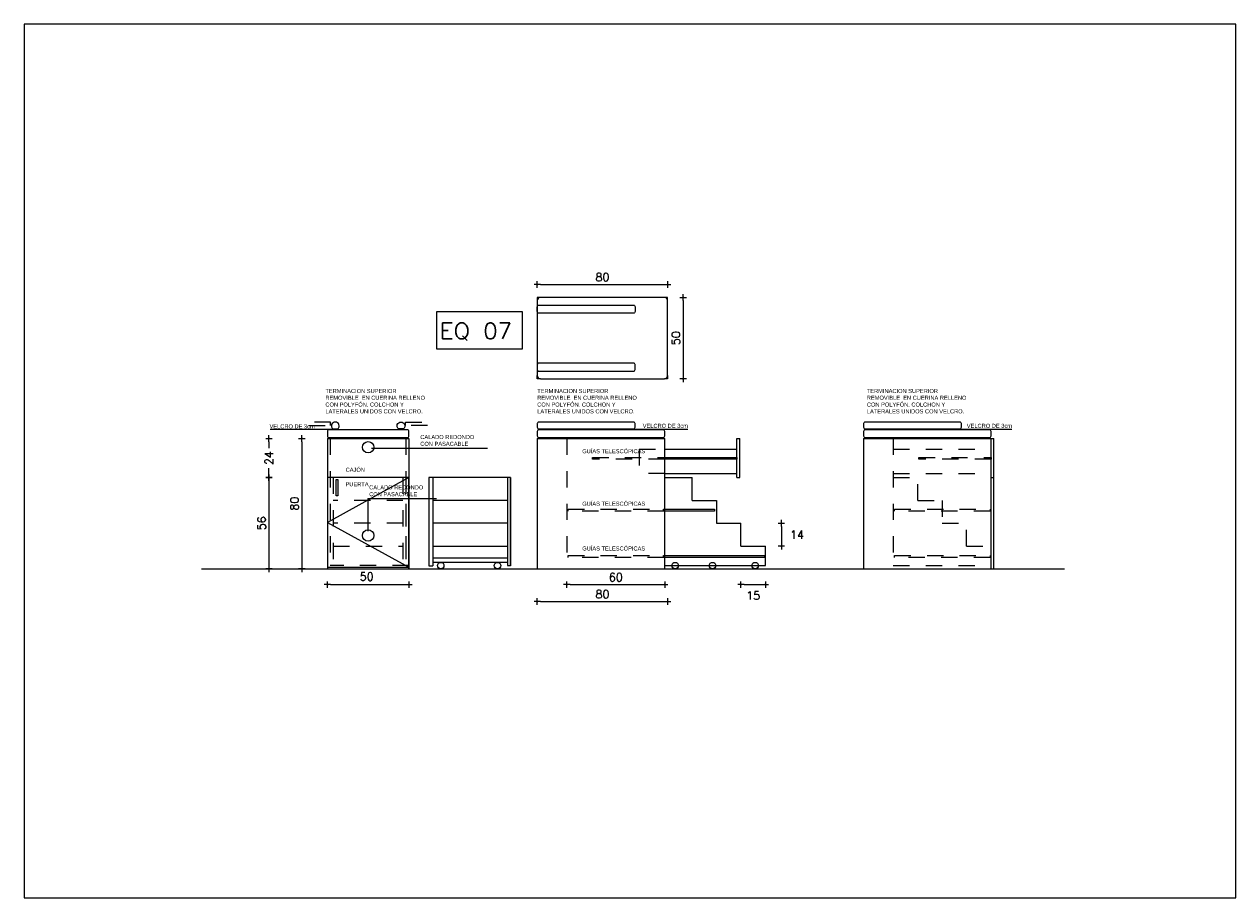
# Model space of a CAD drawing. Header units: millimetres. Extents: x -989 to -850, y -581 to -509.
# Tile 38 of 52: x -978.23 to -970.8, y -525.42 to -520.06. Entities that reach past the tile are written whole.
import ezdxf
from ezdxf.enums import TextEntityAlignment as Align

# ---------------------------------------------------------------- set-up
doc = ezdxf.new("R2010")
doc.units = ezdxf.units.MM
doc.header["$LTSCALE"] = 0.2
doc.linetypes.add('ACAD_ISO03W100', pattern=[30, 12, -18])
doc.linetypes.add('HIDDEN', pattern=[0.375, 0.25, -0.125])
for name, color, linetype in [('A PAVIMENTO', 8, 'Continuous'), ('A SANITARIO', 5, 'Continuous'), ('A TABIQUE', 2, 'Continuous'), ('Acot-p', 2, 'Continuous'), ('TEXTOS', 2, 'Continuous'), ('TXT COTA', 3, 'Continuous'), ('TXT TERMINACIONES', 3, 'Continuous')]:
    doc.layers.add(name, color=color, linetype=linetype)
doc.styles.add('arial', font='arial.ttf')
doc.styles.add('ROMANS', font='romans.shx')
doc.dimstyles.new('ESC20', dxfattribs={"dimtxt": 0.05, "dimasz": 0.02, "dimexe": 0, "dimexo": 0, "dimgap": 0.02, "dimtad": 1, "dimtoh": 1, "dimdec": 0, "dimlfac": 100, "dimzin": 12, "dimdsep": 46, "dimtxsty": 'ROMANS', "dimblk1": 'PUNTO', "dimblk2": 'PUNTO', "dimsah": 1, "dimcen": 0, "dimse1": 1, "dimse2": 1, "dimclrd": 1, "dimclre": 1, "dimadec": 0, "dimazin": 0, "dimtfac": 0.1, "dimtdec": 0, "dimtix": 1, "dimtmove": 2, "dimatfit": 3, "dimldrblk": 'PUNTO', "dimfxl": 1, "dimtvp": 0.7, "dimtolj": 1, "dimtzin": 0, "dimarcsym": 0})

# ---------------------------------------------------------------- blocks, each defined once
blk = doc.blocks.new('PUNTO')
for p, q in [((-1, 0), (1, 0)), ((0, 1), (0, -1))]:
    blk.add_line(p, q)
at = {"const_width": 0.3}
blk.add_lwpolyline([(-0.15, 0, 1), (0.15, 0, 1)], format="xyb", close=True, dxfattribs=at)
blk = doc.blocks.new('*D134')
at = {"layer": 'Acot-p', "color": 8, "lineweight": -2, "transparency": 16777216}
blk.add_line((-976.5281, -522.6179), (-976.5281, -523.3779), dxfattribs=at)
at = {"layer": 'Defpoints', "color": 0, "transparency": 16777216}
for p in [(-976.3713, -522.5979), (-976.5281, -523.3979), (-976.3713, -523.3979)]:
    blk.add_point(p, dxfattribs=at)
at = {"layer": 'Acot-p', "color": 8, "lineweight": -2, "transparency": 16777216, "xscale": 0.02, "yscale": 0.02, "zscale": 0.02}
for p, rotation in [((-976.5281, -522.5979), 90), ((-976.5281, -523.3979), 270)]:
    blk.add_blockref('PUNTO', p, dxfattribs=dict(at, rotation=rotation))
at = {"layer": 'Acot-p', "color": 0, "transparency": 16777216, "insert": (-976.5731, -522.9979), "char_height": 0.05, "attachment_point": 5, "rotation": 90, "style": 'ROMANS'}
blk.add_mtext('\\A1;80', dxfattribs=at)
blk = doc.blocks.new('*D130')
at = {"layer": 'Acot-p', "color": 8, "lineweight": -2, "transparency": 16777216}
for p, q in [((-976.7297, -522.6179), (-976.7297, -522.6563)), ((-976.7297, -522.8179), (-976.7297, -522.7796))]:
    blk.add_line(p, q, dxfattribs=at)
at = {"layer": 'Defpoints', "color": 0, "transparency": 16777216}
for p in [(-976.6198, -522.5979), (-976.7297, -522.8379), (-976.63, -522.8379)]:
    blk.add_point(p, dxfattribs=at)
at = {"layer": 'Acot-p', "color": 8, "lineweight": -2, "transparency": 16777216, "xscale": 0.02, "yscale": 0.02, "zscale": 0.02}
for p, rotation in [((-976.7297, -522.5979), 90), ((-976.7297, -522.8379), 270)]:
    blk.add_blockref('PUNTO', p, dxfattribs=dict(at, rotation=rotation))
at = {"layer": 'Acot-p', "color": 0, "transparency": 16777216, "insert": (-976.7297, -522.7179), "char_height": 0.05, "attachment_point": 5, "rotation": 90, "style": 'ROMANS'}
blk.add_mtext('\\A1;24', dxfattribs=at)
blk = doc.blocks.new('*D131')
at = {"layer": 'Acot-p', "color": 8, "lineweight": -2, "transparency": 16777216}
blk.add_line((-976.7297, -522.8579), (-976.7297, -523.3779), dxfattribs=at)
at = {"layer": 'Defpoints', "color": 0, "transparency": 16777216}
for p in [(-976.63, -522.8379), (-976.7297, -523.3979), (-976.6142, -523.3979)]:
    blk.add_point(p, dxfattribs=at)
at = {"layer": 'Acot-p', "color": 8, "lineweight": -2, "transparency": 16777216, "xscale": 0.02, "yscale": 0.02, "zscale": 0.02}
for p, rotation in [((-976.7297, -522.8379), 90), ((-976.7297, -523.3979), 270)]:
    blk.add_blockref('PUNTO', p, dxfattribs=dict(at, rotation=rotation))
at = {"layer": 'Acot-p', "color": 0, "transparency": 16777216, "insert": (-976.7747, -523.1179), "char_height": 0.05, "attachment_point": 5, "rotation": 90, "style": 'ROMANS'}
blk.add_mtext('\\A1;56', dxfattribs=at)
blk = doc.blocks.new('*D135')
at = {"layer": 'Acot-p', "color": 8, "lineweight": -2, "transparency": 16777216}
blk.add_line((-976.3513, -523.4944), (-975.8913, -523.4944), dxfattribs=at)
at = {"layer": 'Defpoints', "color": 0, "transparency": 16777216}
for p in [(-976.3713, -523.2996), (-975.8713, -523.2996), (-975.8713, -523.4944)]:
    blk.add_point(p, dxfattribs=at)
at = {"layer": 'Acot-p', "color": 8, "lineweight": -2, "transparency": 16777216, "xscale": 0.02, "yscale": 0.02, "zscale": 0.02, "rotation": 180}
blk.add_blockref('PUNTO', (-976.3713, -523.4944), dxfattribs=at)
at = {"layer": 'Acot-p', "color": 8, "lineweight": -2, "transparency": 16777216, "xscale": 0.02, "yscale": 0.02, "zscale": 0.02}
blk.add_blockref('PUNTO', (-975.8713, -523.4944), dxfattribs=at)
at = {"layer": 'Acot-p', "color": 0, "transparency": 16777216, "insert": (-976.1303, -523.4454), "char_height": 0.05, "attachment_point": 5, "style": 'ROMANS'}
blk.add_mtext('\\A1;50', dxfattribs=at)
blk = doc.blocks.new('*D136')
at = {"layer": 'Acot-p', "color": 8, "lineweight": -2, "transparency": 16777216}
blk.add_line((-973.8133, -523.4944), (-973.7033, -523.4944), dxfattribs=at)
at = {"layer": 'Defpoints', "color": 0, "transparency": 16777216}
for p in [(-973.8333, -523.2579), (-973.6833, -523.2579), (-973.6833, -523.4944)]:
    blk.add_point(p, dxfattribs=at)
at = {"layer": 'Acot-p', "color": 8, "lineweight": -2, "transparency": 16777216, "xscale": 0.02, "yscale": 0.02, "zscale": 0.02, "rotation": 180}
blk.add_blockref('PUNTO', (-973.8333, -523.4944), dxfattribs=at)
at = {"layer": 'Acot-p', "color": 8, "lineweight": -2, "transparency": 16777216, "xscale": 0.02, "yscale": 0.02, "zscale": 0.02}
blk.add_blockref('PUNTO', (-973.6833, -523.4944), dxfattribs=at)
at = {"layer": 'Acot-p', "color": 0, "transparency": 16777216, "insert": (-973.7583, -523.5614), "char_height": 0.05, "attachment_point": 5, "style": 'ROMANS'}
blk.add_mtext('\\A1;15', dxfattribs=at)
blk = doc.blocks.new('*D137')
at = {"layer": 'Acot-p', "color": 8, "lineweight": -2, "transparency": 16777216}
blk.add_line((-973.5851, -523.1379), (-973.5851, -523.2379), dxfattribs=at)
at = {"layer": 'Defpoints', "color": 0, "transparency": 16777216}
for p in [(-973.8333, -523.1179), (-973.8333, -523.2579), (-973.5851, -523.2579)]:
    blk.add_point(p, dxfattribs=at)
at = {"layer": 'Acot-p', "color": 8, "lineweight": -2, "transparency": 16777216, "xscale": 0.02, "yscale": 0.02, "zscale": 0.02}
for p, rotation in [((-973.5851, -523.1179), 90), ((-973.5851, -523.2579), 270)]:
    blk.add_blockref('PUNTO', p, dxfattribs=dict(at, rotation=rotation))
at = {"layer": 'Acot-p', "color": 0, "transparency": 16777216, "insert": (-973.4893, -523.1879), "char_height": 0.05, "attachment_point": 5, "style": 'ROMANS'}
blk.add_mtext('\\A1;14', dxfattribs=at)
blk = doc.blocks.new('*D138')
at = {"layer": 'Acot-p', "color": 8, "lineweight": -2, "transparency": 16777216}
blk.add_line((-974.8813, -523.4944), (-974.3213, -523.4944), dxfattribs=at)
at = {"layer": 'Defpoints', "color": 0, "transparency": 16777216}
for p in [(-974.9013, -523.3979), (-974.3013, -523.3979), (-974.3013, -523.4944)]:
    blk.add_point(p, dxfattribs=at)
at = {"layer": 'Acot-p', "color": 8, "lineweight": -2, "transparency": 16777216, "xscale": 0.02, "yscale": 0.02, "zscale": 0.02, "rotation": 180}
blk.add_blockref('PUNTO', (-974.9013, -523.4944), dxfattribs=at)
at = {"layer": 'Acot-p', "color": 8, "lineweight": -2, "transparency": 16777216, "xscale": 0.02, "yscale": 0.02, "zscale": 0.02}
blk.add_blockref('PUNTO', (-974.3013, -523.4944), dxfattribs=at)
at = {"layer": 'Acot-p', "color": 0, "transparency": 16777216, "insert": (-974.6013, -523.4494), "char_height": 0.05, "attachment_point": 5, "style": 'ROMANS'}
blk.add_mtext('\\A1;60', dxfattribs=at)
blk = doc.blocks.new('*D139')
at = {"layer": 'Acot-p', "color": 8, "lineweight": -2, "transparency": 16777216}
blk.add_line((-975.0633, -523.5979), (-974.3033, -523.5979), dxfattribs=at)
at = {"layer": 'Defpoints', "color": 0, "transparency": 16777216}
for p in [(-975.0833, -523.3979), (-974.2833, -523.3979), (-974.2833, -523.5979)]:
    blk.add_point(p, dxfattribs=at)
at = {"layer": 'Acot-p', "color": 8, "lineweight": -2, "transparency": 16777216, "xscale": 0.02, "yscale": 0.02, "zscale": 0.02, "rotation": 180}
blk.add_blockref('PUNTO', (-975.0833, -523.5979), dxfattribs=at)
at = {"layer": 'Acot-p', "color": 8, "lineweight": -2, "transparency": 16777216, "xscale": 0.02, "yscale": 0.02, "zscale": 0.02}
blk.add_blockref('PUNTO', (-974.2833, -523.5979), dxfattribs=at)
at = {"layer": 'Acot-p', "color": 0, "transparency": 16777216, "insert": (-974.6833, -523.5529), "char_height": 0.05, "attachment_point": 5, "style": 'ROMANS'}
blk.add_mtext('\\A1;80', dxfattribs=at)
blk = doc.blocks.new('*D132')
at = {"layer": 'Acot-p', "color": 8, "lineweight": -2, "transparency": 16777216}
blk.add_line((-975.0633, -521.6528), (-974.3033, -521.6528), dxfattribs=at)
at = {"layer": 'Defpoints', "color": 0, "transparency": 16777216}
for p in [(-974.2833, -521.6528), (-975.0833, -521.7321), (-974.2833, -521.7321)]:
    blk.add_point(p, dxfattribs=at)
at = {"layer": 'Acot-p', "color": 8, "lineweight": -2, "transparency": 16777216, "xscale": 0.02, "yscale": 0.02, "zscale": 0.02, "rotation": 180}
blk.add_blockref('PUNTO', (-975.0833, -521.6528), dxfattribs=at)
at = {"layer": 'Acot-p', "color": 8, "lineweight": -2, "transparency": 16777216, "xscale": 0.02, "yscale": 0.02, "zscale": 0.02}
blk.add_blockref('PUNTO', (-974.2833, -521.6528), dxfattribs=at)
at = {"layer": 'Acot-p', "color": 0, "transparency": 16777216, "insert": (-974.6833, -521.6078), "char_height": 0.05, "attachment_point": 5, "style": 'ROMANS'}
blk.add_mtext('\\A1;80', dxfattribs=at)
blk = doc.blocks.new('*D133')
at = {"layer": 'Acot-p', "color": 8, "lineweight": -2, "transparency": 16777216}
blk.add_line((-974.1875, -521.7521), (-974.1875, -522.2121), dxfattribs=at)
at = {"layer": 'Defpoints', "color": 0, "transparency": 16777216}
for p in [(-974.2833, -521.7321), (-974.2833, -522.2321), (-974.1875, -522.2321)]:
    blk.add_point(p, dxfattribs=at)
at = {"layer": 'Acot-p', "color": 8, "lineweight": -2, "transparency": 16777216, "xscale": 0.02, "yscale": 0.02, "zscale": 0.02}
for p, rotation in [((-974.1875, -521.7321), 90), ((-974.1875, -522.2321), 270)]:
    blk.add_blockref('PUNTO', p, dxfattribs=dict(at, rotation=rotation))
at = {"layer": 'Acot-p', "color": 0, "transparency": 16777216, "insert": (-974.2325, -521.9821), "char_height": 0.05, "attachment_point": 5, "rotation": 90, "style": 'ROMANS'}
blk.add_mtext('\\A1;50', dxfattribs=at)

msp = doc.modelspace()

# ---------------------------------------------------------------- hatches: boundary and pattern name
at = {"layer": 'A PAVIMENTO'}
h = msp.add_hatch(color=51, dxfattribs=at)
h.dxf.hatch_style = 1
h.paths.add_polyline_path([(-976.3377, -522.5439), (-976.3077, -522.5439), (-976.3077, -522.5391), (-976.3377, -522.5391)])
h.paths.add_polyline_path([(-975.9348, -522.5439), (-975.9048, -522.5439), (-975.9048, -522.5391), (-975.9348, -522.5391)])
h = msp.add_hatch(color=51, dxfattribs=at)
h.dxf.hatch_style = 1
h.paths.add_polyline_path([(-975.0733, -522.5439), (-974.4933, -522.5439), (-974.4933, -522.5391), (-975.0733, -522.5391)])
h = msp.add_hatch(color=51, dxfattribs=at)
h.dxf.hatch_style = 1
h.paths.add_polyline_path([(-973.0704, -522.5439), (-972.4904, -522.5439), (-972.4904, -522.5391), (-973.0704, -522.5391)])

# ---------------------------------------------------------------- linework, layer by layer
for p, q in [((-976.1011, -522.6574), (-975.3882, -522.6574)), ((-976.1226, -522.9664), (-975.7017, -522.9664)), ((-976.1226, -522.9664), (-976.1226, -523.1669))]:
    msp.add_line(p, q)
msp.add_lwpolyline([(-970.7967, -520.056), (-978.2317, -520.056), (-978.2317, -525.4158), (-970.7967, -525.4158)], close=True)
at = {"layer": 'A SANITARIO', "linetype": 'ByBlock'}
for p, q in [((-976.317, -522.95), (-976.317, -522.85)), ((-976.317, -522.85), (-976.307, -522.85)), ((-976.307, -522.85), (-976.307, -522.95)), ((-976.307, -522.95), (-976.317, -522.95))]:
    msp.add_line(p, q, dxfattribs=at)
for centre in [(-976.1213, -522.6517), (-976.1214, -523.1927)]:
    msp.add_circle(centre, 0.035, dxfattribs=at)
at = {"layer": 'A TABIQUE', "color": 6}
for p, q in [((-976.3354, -522.542), (-976.7234, -522.542)), ((-976.3377, -522.5391), (-976.3377, -522.5439)), ((-976.3077, -522.5391), (-976.3077, -522.5439)), ((-975.9348, -522.5391), (-975.9348, -522.5439)), ((-975.9048, -522.5391), (-975.9048, -522.5439)), ((-975.0733, -522.5391), (-975.0733, -522.5439)), ((-974.159, -522.542), (-974.547, -522.542)), ((-974.4933, -522.5391), (-974.4933, -522.5439)), ((-973.0704, -522.5391), (-973.0704, -522.5439)), ((-972.1702, -522.542), (-972.5582, -522.542)), ((-972.4904, -522.5391), (-972.4904, -522.5439))]:
    msp.add_line(p, q, dxfattribs=at)
for points in [[(-974.2833, -522.2121), (-974.2833, -521.7521, 0.414214), (-974.3033, -521.7321), (-975.0633, -521.7321, 0.414214), (-975.0833, -521.7521), (-975.0833, -522.2121, 0.414214), (-975.0633, -522.2321), (-974.3033, -522.2321, 0.414214)], [(-975.0833, -521.8196), (-975.0833, -521.7896, -0.414214), (-975.0733, -521.7796), (-974.4933, -521.7796, -0.414214), (-974.4833, -521.7896), (-974.4833, -521.8196, -0.414214), (-974.4933, -521.8296), (-975.0733, -521.8296, -0.414214)], [(-975.0833, -522.1447), (-975.0833, -522.1747, 0.414214), (-975.0733, -522.1847), (-974.4933, -522.1847, 0.414214), (-974.4833, -522.1747), (-974.4833, -522.1447, 0.414214), (-974.4933, -522.1347), (-975.0733, -522.1347, 0.414214)], [(-976.3077, -522.5391, 2.825529), (-976.3377, -522.5391)], [(-975.9348, -522.5391, -2.825529), (-975.9048, -522.5391)], [(-975.0833, -522.5067), (-975.0833, -522.5291, 0.414214), (-975.0733, -522.5391), (-974.4933, -522.5391, 0.414214), (-974.4833, -522.5291), (-974.4833, -522.5067, 0.414214), (-974.4933, -522.4967), (-975.0733, -522.4967, 0.414214)], [(-973.0804, -522.5067), (-973.0804, -522.5291, 0.414214), (-973.0704, -522.5391), (-972.4904, -522.5391, 0.414214), (-972.4804, -522.5291), (-972.4804, -522.5067, 0.414214), (-972.4904, -522.4967), (-973.0704, -522.4967, 0.414214)], [(-976.3613, -522.5921), (-975.8813, -522.5921, 0.414214), (-975.8713, -522.5821), (-975.8713, -522.5539, 0.414214), (-975.8813, -522.5439), (-976.3613, -522.5439, 0.414214), (-976.3713, -522.5539), (-976.3713, -522.5821, 0.414214)], [(-975.0733, -522.5921), (-974.3113, -522.5921, 0.414214), (-974.3013, -522.5821), (-974.3013, -522.5539, 0.414214), (-974.3113, -522.5439), (-975.0733, -522.5439, 0.414214), (-975.0833, -522.5539), (-975.0833, -522.5821, 0.414214)], [(-973.0704, -522.5921), (-972.3084, -522.5921, 0.414214), (-972.2984, -522.5821), (-972.2984, -522.5539, 0.414214), (-972.3084, -522.5439), (-973.0704, -522.5439, 0.414214), (-973.0804, -522.5539), (-973.0804, -522.5821, 0.414214)]]:
    msp.add_lwpolyline(points, format="xyb", close=True, dxfattribs=at)
at = {"layer": 'A TABIQUE', "color": 6, "linetype": 'ACAD_ISO03W100', "ltscale": 0.005}
for points in [[(-976.4854, -522.5179), (-976.3513, -522.5179), (-976.3513, -522.4979), (-976.4854, -522.4979)], [(-975.7572, -522.5179), (-975.8913, -522.5179), (-975.8913, -522.4979), (-975.7572, -522.4979)]]:
    msp.add_lwpolyline(points, dxfattribs=at)
at = {"layer": 'TXT COTA', "color": 1}
for p, q in [((-976.3713, -522.5979), (-975.8713, -522.5979)), ((-976.3713, -522.5979), (-976.3713, -523.3979)), ((-975.8713, -522.5979), (-975.8713, -523.3979)), ((-975.0833, -522.5979), (-975.0833, -523.3979)), ((-975.0833, -522.5979), (-974.3013, -522.5979)), ((-974.3013, -523.3979), (-974.3013, -522.5979)), ((-973.8576, -522.5979), (-973.8396, -522.5979)), ((-973.8576, -522.8379), (-973.8576, -522.5979)), ((-973.8396, -522.8379), (-973.8396, -522.5979)), ((-973.0804, -522.5979), (-973.0804, -523.3979)), ((-973.0804, -522.5979), (-972.2804, -522.5979)), ((-972.2984, -523.3979), (-972.2984, -522.5979)), ((-972.2804, -523.3979), (-972.2804, -522.5979)), ((-974.3013, -522.6629), (-973.8576, -522.6629)), ((-974.3013, -522.8129), (-973.8576, -522.8129)), ((-975.8713, -522.8379), (-976.3713, -523.1127)), ((-976.1893, -522.8379), (-976.3713, -522.8379)), ((-976.3442, -522.8379), (-976.3622, -522.8379)), ((-975.8893, -522.8379), (-976.1393, -522.8379)), ((-975.7485, -522.8379), (-975.7485, -523.3786)), ((-975.7235, -522.8379), (-975.7235, -523.3786)), ((-975.2665, -522.8379), (-975.7235, -522.8379)), ((-975.2665, -522.8379), (-975.2665, -523.3779)), ((-975.2485, -522.8379), (-975.2485, -523.3786)), ((-974.3013, -522.8379), (-974.1333, -522.8379)), ((-974.1333, -522.9779), (-974.1333, -522.8379)), ((-973.8576, -522.8379), (-973.8396, -522.8379)), ((-972.2984, -522.8379), (-972.2804, -522.8379)), ((-975.2665, -522.9779), (-975.727, -522.9779)), ((-974.1333, -522.9779), (-973.9833, -522.9779)), ((-973.9833, -522.9779), (-973.9833, -523.1179)), ((-976.3713, -523.1127), (-975.8713, -523.3874)), ((-975.2665, -523.1179), (-975.727, -523.1179)), ((-973.9833, -523.1179), (-973.8333, -523.1179)), ((-973.8333, -523.2579), (-973.8333, -523.1179)), ((-975.727, -523.2579), (-975.2665, -523.2579)), ((-973.8333, -523.2579), (-973.6833, -523.2579)), ((-973.6833, -523.3779), (-973.6833, -523.2579)), ((-972.2804, -523.3979), (-972.2804, -523.2579)), ((-975.2665, -523.3329), (-975.7235, -523.3329)), ((-977.1433, -523.3979), (-971.8473, -523.3979)), ((-976.3713, -523.3874), (-975.8713, -523.3874)), ((-975.7485, -523.3786), (-975.7235, -523.3786)), ((-975.2665, -523.3579), (-975.7235, -523.3579)), ((-975.2665, -523.3779), (-975.2485, -523.3779)), ((-975.0833, -523.3979), (-974.2833, -523.3979)), ((-974.3013, -523.3779), (-973.6833, -523.3779)), ((-973.0804, -523.3979), (-972.2804, -523.3979))]:
    msp.add_line(p, q, dxfattribs=at)
at = {"layer": 'TXT COTA', "color": 252, "linetype": 'HIDDEN'}
for p, q in [((-976.3533, -522.5979), (-976.3533, -523.3979)), ((-975.8893, -522.5979), (-975.8893, -523.3779)), ((-972.8984, -522.5979), (-972.8984, -523.3979)), ((-974.4576, -522.6629), (-974.4576, -522.8129)), ((-974.4576, -522.6629), (-974.3013, -522.6629)), ((-972.8984, -522.6629), (-972.2984, -522.6629)), ((-974.3013, -522.8129), (-974.4576, -522.8129)), ((-972.8984, -522.8129), (-972.2984, -522.8129)), ((-976.3353, -522.8379), (-976.3353, -523.3979)), ((-975.9073, -522.8379), (-975.9073, -523.3779)), ((-975.8893, -522.8379), (-975.8893, -523.3779)), ((-972.8984, -522.8379), (-972.7484, -522.8379)), ((-972.8984, -522.8379), (-972.7484, -522.8379)), ((-972.7484, -522.9779), (-972.7484, -522.8379)), ((-975.9073, -522.9779), (-976.3353, -522.9779)), ((-972.7484, -522.9779), (-972.5984, -522.9779)), ((-972.5984, -522.9779), (-972.5984, -523.1179)), ((-975.9073, -523.1179), (-976.3353, -523.1179)), ((-972.5984, -523.1179), (-972.4484, -523.1179)), ((-972.4484, -523.2579), (-972.4484, -523.1179)), ((-976.3353, -523.2579), (-975.9073, -523.2579)), ((-972.4484, -523.2579), (-972.2984, -523.2579)), ((-975.8713, -523.3779), (-976.3533, -523.3779)), ((-972.8984, -523.3779), (-972.2984, -523.3779))]:
    msp.add_line(p, q, dxfattribs=at)
at = {"layer": 'TXT COTA', "color": 1, "linetype": 'HIDDEN'}
msp.add_line((-974.9013, -522.5979), (-974.9013, -523.3979), dxfattribs=at)
at = {"layer": 'TXT COTA', "color": 1}
for points in [[(-975.0633, -521.7321), (-975.0833, -521.7321), (-975.0833, -521.7521)], [(-974.2833, -521.7521), (-974.2833, -521.7321), (-974.3033, -521.7321)], [(-975.0633, -522.2321), (-975.0833, -522.2321), (-975.0833, -522.2121)], [(-974.2833, -522.2121), (-974.2833, -522.2321), (-974.3033, -522.2321)], [(-976.1893, -523.3979), (-975.8713, -523.3979), (-975.8713, -522.8379), (-976.3713, -522.8379), (-976.3713, -523.3874)], [(-975.7235, -522.8379), (-975.7485, -522.8379), (-975.7485, -523.3786)], [(-975.2485, -523.3786), (-975.2485, -522.8379), (-975.2665, -522.8379)], [(-975.7305, -523.3979), (-975.4125, -523.3979)]]:
    msp.add_lwpolyline(points, dxfattribs=at)
at = {"layer": 'TXT COTA', "color": 252, "linetype": 'HIDDEN'}
for points in [[(-974.745, -522.7142), (-974.3013, -522.7142), (-974.3013, -522.7251), (-974.745, -522.7251)], [(-972.7421, -522.7142), (-972.2984, -522.7142), (-972.2984, -522.7251), (-972.7421, -522.7251)], [(-974.8942, -523.0321), (-974.3076, -523.0321), (-974.3076, -523.0431), (-974.8942, -523.0431)], [(-972.8913, -523.0321), (-972.3046, -523.0321), (-972.3046, -523.0431), (-972.8913, -523.0431)], [(-974.8942, -523.316), (-974.3076, -523.316), (-974.3076, -523.327), (-974.8942, -523.327)], [(-972.8913, -523.316), (-972.3046, -523.316), (-972.3046, -523.327), (-972.8913, -523.327)]]:
    msp.add_lwpolyline(points, close=True, dxfattribs=at)
at = {"layer": 'TXT COTA', "color": 1}
for points in [[(-974.3013, -522.7142), (-973.8576, -522.7142), (-973.8576, -522.7251), (-974.3013, -522.7251)], [(-974.3076, -523.0321), (-973.9949, -523.0321), (-973.9949, -523.0431), (-974.3076, -523.0431)], [(-974.3076, -523.316), (-973.6896, -523.316), (-973.6896, -523.327), (-974.3076, -523.327)]]:
    msp.add_lwpolyline(points, close=True, dxfattribs=at)
for centre in [(-975.6758, -523.3779), (-975.327, -523.3779), (-974.2373, -523.3779), (-974.0072, -523.3779), (-973.7464, -523.3779)]:
    msp.add_circle(centre, 0.02, dxfattribs=at)
at = {"layer": 'TXT TERMINACIONES', "ltscale": 0.3}
msp.add_lwpolyline([(-975.6993, -521.8179), (-975.1755, -521.8179), (-975.1755, -522.0488), (-975.6993, -522.0488)], close=True, dxfattribs=at)

# ---------------------------------------------------------------- texts
at = {"layer": 'TEXTOS', "char_height": 0.025, "attachment_point": 7, "style": 'arial'}
for s, insert in [('\\A1;TERMINACION SUPERIOR REMOVIBLE  EN CUERINA RELLENO CON POLYFÓN. COLCHON Y LATERALES UNIDOS CON VELCRO.', (-976.3835, -522.4441)), ('\\A1;TERMINACION SUPERIOR REMOVIBLE  EN CUERINA RELLENO CON POLYFÓN. COLCHON Y LATERALES UNIDOS CON VELCRO.', (-975.0835, -522.4441)), ('\\A1;TERMINACION SUPERIOR REMOVIBLE  EN CUERINA RELLENO CON POLYFÓN. COLCHON Y LATERALES UNIDOS CON VELCRO.', (-973.0608, -522.4441)), ('\\A1;VELCRO DE 3cm', (-976.7263, -522.5364)), ('\\A1;VELCRO DE 3cm', (-974.4362, -522.5328)), ('\\A1;VELCRO DE 3cm', (-972.4474, -522.5328)), ('\\A1;GUÍAS TELESCÓPICAS', (-974.8072, -522.6887)), ('\\A1;CAJÓN', (-976.2592, -522.8025)), ('\\A1;PUERTA', (-976.2599, -522.8912)), ('\\A1;GUÍAS TELESCÓPICAS', (-974.8072, -523.0108)), ('\\A1;GUÍAS TELESCÓPICAS', (-974.8072, -523.2855))]:
    msp.add_mtext_dynamic_manual_height_columns(s, width=0.646215, gutter_width=12.5, heights=[0], dxfattribs=dict(at, insert=insert))
at = {"layer": 'TEXTOS', "char_height": 0.025, "width": 0.646215, "attachment_point": 7, "style": 'arial'}
for insert in [(-975.8012, -522.6433), (-976.1147, -522.9523)]:
    msp.add_mtext('{\\C2;CALADO REDONDO\\PCON PASACABLE}', dxfattribs=dict(at, insert=insert))
at = {"layer": 'TXT TERMINACIONES', "ltscale": 0.3, "style": 'ROMANS', "text_generation_flag": 6, "width": 1.1}
msp.add_text('EQ', height=0.0975, rotation=180, dxfattribs=at).set_placement((-975.6842, -521.9864))
at = {"layer": 'TXT TERMINACIONES', "ltscale": 0.3, "style": 'ROMANS', "text_generation_flag": 6, "width": 1.05}
msp.add_attdef('07', text='', height=0.0975, rotation=180, dxfattribs=at).set_placement((-975.327, -521.9379), align=Align.MIDDLE)

# ---------------------------------------------------------------- dimensions: what is measured, and where the dimension line sits
at = {"layer": 'Acot-p'}
for base, p1, p2, picture, middle in [((-974.2833, -521.6528), (-975.0833, -521.7321), (-974.2833, -521.7321), '*D132', (-974.6833, -521.6078)), ((-974.2833, -523.5979), (-975.0833, -523.3979), (-974.2833, -523.3979), '*D139', (-974.6833, -523.5529)), ((-974.3013, -523.4944), (-974.9013, -523.3979), (-974.3013, -523.3979), '*D138', (-974.6013, -523.4494))]:
    dim = msp.add_linear_dim(base=base, p1=p1, p2=p2, dimstyle='ESC20', override={"dimclrd": 8}, dxfattribs=at)
    dim.commit()
    dim.dimension.update_dxf_attribs({"geometry": picture, "text_midpoint": middle})
for base, p1, p2, picture, middle in [((-974.1875, -522.2321), (-974.2833, -521.7321), (-974.2833, -522.2321), '*D133', (-974.2325, -521.9821)), ((-976.5281, -523.3979), (-976.3713, -522.5979), (-976.3713, -523.3979), '*D134', (-976.5731, -522.9979)), ((-976.7297, -523.3979), (-976.63, -522.8379), (-976.6142, -523.3979), '*D131', (-976.7747, -523.1179))]:
    dim = msp.add_linear_dim(base=base, p1=p1, p2=p2, angle=90, dimstyle='ESC20', override={"dimclrd": 8}, dxfattribs=at)
    dim.commit()
    dim.dimension.update_dxf_attribs({"geometry": picture, "text_midpoint": middle})
for base, p1, p2, picture, middle in [((-976.7297, -522.8379), (-976.6198, -522.5979), (-976.63, -522.8379), '*D130', (-976.7297, -522.7179)), ((-973.5851, -523.2579), (-973.8333, -523.1179), (-973.8333, -523.2579), '*D137', (-973.4893, -523.1879))]:
    dim = msp.add_linear_dim(base=base, p1=p1, p2=p2, angle=90, dimstyle='ESC20', override={"dimclrd": 8}, dxfattribs=at)
    dim.commit()
    dim.dimension.update_dxf_attribs({"geometry": picture, "text_midpoint": middle, "dimtype": 160})
for base, p1, p2, picture, middle in [((-973.6833, -523.4944), (-973.8333, -523.2579), (-973.6833, -523.2579), '*D136', (-973.7583, -523.5614)), ((-975.8713, -523.4944), (-976.3713, -523.2996), (-975.8713, -523.2996), '*D135', (-976.1303, -523.4454))]:
    dim = msp.add_linear_dim(base=base, p1=p1, p2=p2, dimstyle='ESC20', override={"dimclrd": 8}, dxfattribs=at)
    dim.commit()
    dim.dimension.update_dxf_attribs({"geometry": picture, "text_midpoint": middle, "dimtype": 160})

doc.saveas('drawing.dxf')
